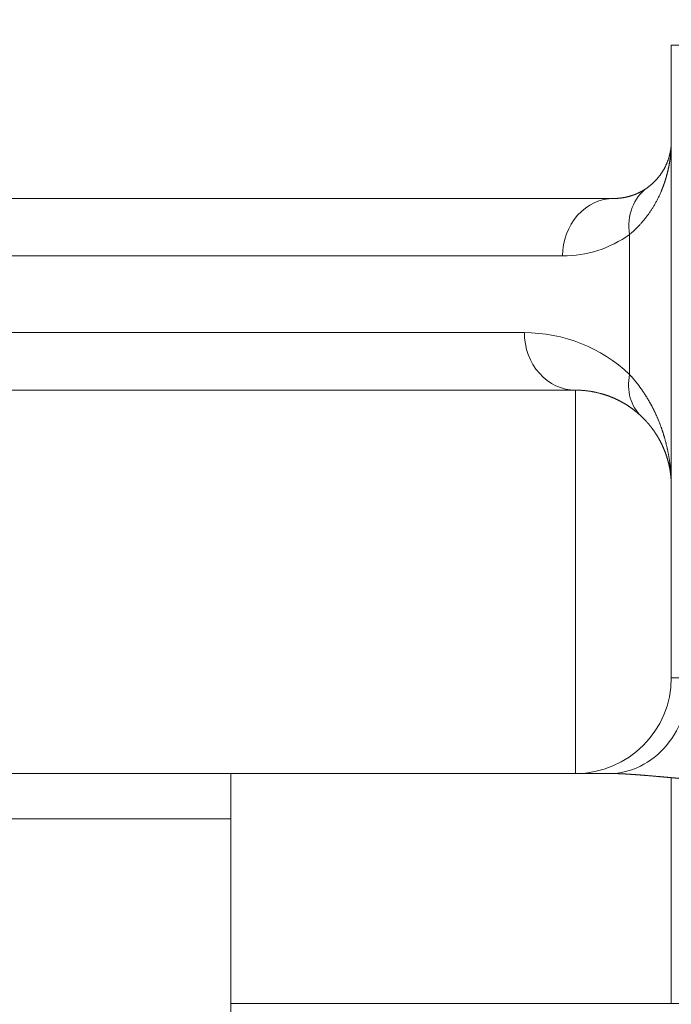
# Model space of a CAD drawing. Header units: millimetres. Extents: x 176 to 9387, y -11044 to -3322.
# Tile 193 of 256: x 8302 to 8336, y -9917 to -9866. Entities that reach past the tile are written whole.
import ezdxf

# ---------------------------------------------------------------- set-up
doc = ezdxf.new("R2010")
doc.units = ezdxf.units.MM
doc.header["$LTSCALE"] = 0.3175
doc.layers.add('1轮廓实线层', color=7, linetype='Continuous', lineweight=18)
doc.layers.add('7标注层', color=4, linetype='Continuous', lineweight=13)
doc.styles.add('PC_TEXTSTYLE', font='ISOCP.SHX', dxfattribs={"width": 0.707, "bigfont": 'GBCBIG.SHX'})
doc.dimstyles.new('GB_LINEAR', dxfattribs={"dimtxt": 3.5, "dimasz": 3.5, "dimexe": 1, "dimexo": 0, "dimgap": 1.5, "dimtad": 1, "dimdsep": 46, "dimtxsty": 'PC_TEXTSTYLE', "dimcen": 0, "dimclrd": 256, "dimclrt": 3, "dimadec": 0, "dimazin": 2, "dimtp": 0.1, "dimtm": 0.1, "dimtfac": 0.71, "dimtdec": 3, "dimtmove": 0, "dimatfit": 3, "dimfxl": 1, "dimtfill": 1, "dimarcsym": 0})

# ---------------------------------------------------------------- blocks, each defined once
blk = doc.blocks.new('*D61')
at = {"layer": '7标注层', "color": 0, "lineweight": -2, "transparency": 16777216}
for p, q in [((8317.856, -9734.193), (8317.856, -9661.514)), ((8354.857, -9924.193), (8354.857, -9661.514))]:
    blk.add_line(p, q, dxfattribs=at)
at = {"layer": '7标注层', "lineweight": -2, "transparency": 16777216}
blk.add_line((8330.106, -9665.014), (8342.607, -9665.014), dxfattribs=at)
at = {"layer": '7标注层', "transparency": 16777216}
for points in [[(8330.106, -9662.972), (8330.106, -9667.055), (8317.856, -9665.014)], [(8342.607, -9667.055), (8342.607, -9662.972), (8354.857, -9665.014)]]:
    blk.add_solid(points, dxfattribs=at)
at = {"layer": 'Defpoints', "color": 0, "transparency": 16777216}
for p in [(8354.857, -9665.014), (8317.856, -9734.193), (8354.857, -9924.193)]:
    blk.add_point(p, dxfattribs=at)
at = {"layer": '7标注层', "color": 3, "transparency": 16777216, "insert": (8336.357, -9653.639), "char_height": 12.25, "attachment_point": 5, "style": 'PC_TEXTSTYLE', "bg_fill": 3, "box_fill_scale": 1.1, "bg_fill_color": 257, "bg_fill_transparency": 0}
blk.add_mtext('37', dxfattribs=at)
blk = doc.blocks.new('*D62')
at = {"layer": '7标注层', "color": 0, "lineweight": -2, "transparency": 16777216}
for p, q in [((8281.856, -9770.193), (8255.356, -9770.193)), ((8347.857, -9931.193), (8255.356, -9931.193))]:
    blk.add_line(p, q, dxfattribs=at)
at = {"layer": '7标注层', "lineweight": -2, "transparency": 16777216}
blk.add_line((8258.856, -9782.443), (8258.856, -9918.943), dxfattribs=at)
at = {"layer": '7标注层', "transparency": 16777216}
for points in [[(8260.898, -9782.443), (8256.815, -9782.443), (8258.856, -9770.193)], [(8256.815, -9918.943), (8260.898, -9918.943), (8258.856, -9931.193)]]:
    blk.add_solid(points, dxfattribs=at)
at = {"layer": 'Defpoints', "color": 0, "transparency": 16777216}
for p in [(8281.856, -9770.193), (8258.856, -9931.193), (8347.857, -9931.193)]:
    blk.add_point(p, dxfattribs=at)
at = {"layer": '7标注层', "color": 3, "transparency": 16777216, "insert": (8247.481, -9850.693), "char_height": 12.25, "attachment_point": 5, "rotation": 90, "style": 'PC_TEXTSTYLE', "bg_fill": 3, "box_fill_scale": 1.1, "bg_fill_color": 257, "bg_fill_transparency": 0}
blk.add_mtext('161', dxfattribs=at)

msp = doc.modelspace()

# ---------------------------------------------------------------- linework, layer by layer
at = {"layer": '1轮廓实线层'}
for p, q in [((8336.35631, -9867.19279), (8342.35631, -9867.19279)), ((8336.35631, -9900.19279), (8336.35631, -9867.19279)), ((8333.32933, -9875.19279), (8293.46174, -9875.19279)), ((8293.47352, -9875.19279), (8333.35631, -9875.19279)), ((8334.17644, -9884.37684), (8334.17644, -9877.0711)), ((8330.68329, -9878.19279), (8290.99914, -9878.19279)), ((8286.57382, -9882.19279), (8328.68329, -9882.19279)), ((8289.21987, -9885.19279), (8331.32933, -9885.19279)), ((8331.35631, -9885.19279), (8289.24684, -9885.19279)), ((8331.35631, -9905.19279), (8331.35631, -9885.19279)), ((8336.35631, -9900.19279), (8337.32746, -9900.19279)), ((8298.35631, -9905.19279), (8313.35631, -9905.19279)), ((8313.35631, -9905.19279), (8333.17325, -9905.19279)), ((8313.35631, -9905.19279), (8333.13676, -9905.19279)), ((8313.35631, -9905.19279), (8313.35631, -9917.19279)), ((8336.35631, -9917.19279), (8336.35631, -9905.40996)), ((8298.35631, -9907.5539), (8313.35631, -9907.5539)), ((8313.35631, -9917.19279), (8336.35631, -9917.19279)), ((8313.35631, -9917.19279), (8313.35631, -9923.72775)), ((8360.05671, -9917.19279), (8336.35631, -9917.19279))]:
    msp.add_line(p, q, dxfattribs=at)
for centre, radius, start, end in [((8330.68329, -9872.19279), 6, 270, 305.604842), ((8328.68329, -9890.19279), 8, 46.634983, 90), ((8331.35631, -9900.19279), 5, 270, 0)]:
    msp.add_arc(centre, radius, start, end, dxfattribs=at)
for centre, major_axis, ratio, start_param, end_param in [((8336.84946, -9877.0711), (1.74658, -2.43915), 0.84735681, 3.14159265, 4.16701649), ((8333.35631, -9878.19279), (0, -3), 0.89100652, 3.14159265, 4.71238898), ((8331.35631, -9882.19279), (0, -3), 0.89100652, 4.71238898, 6.28318531), ((8336.84946, -9884.37684), (-2.05993, -2.18098), 0.8188986, 5.37072828, 6.28318531), ((8333.13676, -9900.19279), (0, -5), 0.83814041, 0, 1.57079633)]:
    msp.add_ellipse(centre, major_axis=major_axis, ratio=ratio, start_param=start_param, end_param=end_param, dxfattribs=at)
for points, knots in [([(8336.35631, -9872.19279), (8336.35628, -9872.20698), (8336.35623, -9872.23528), (8336.35582, -9872.27757), (8336.35518, -9872.3196), (8336.35428, -9872.36135), (8336.35314, -9872.40282), (8336.35176, -9872.44402), (8336.35014, -9872.48495), (8336.34829, -9872.5256), (8336.34621, -9872.56598), (8336.3439, -9872.60609), (8336.34138, -9872.64592), (8336.33865, -9872.68548), (8336.3357, -9872.72477), (8336.33255, -9872.76378), (8336.3292, -9872.80252), (8336.32565, -9872.84098), (8336.32191, -9872.87917), (8336.31798, -9872.91709), (8336.31387, -9872.95473), (8336.30957, -9872.9921), (8336.3051, -9873.0292), (8336.30046, -9873.06602), (8336.29565, -9873.10257), (8336.29068, -9873.13884), (8336.28555, -9873.17484), (8336.28027, -9873.21057), (8336.27483, -9873.24602), (8336.26925, -9873.2812), (8336.26352, -9873.31611), (8336.25766, -9873.35074), (8336.25165, -9873.3851), (8336.24552, -9873.41918), (8336.23926, -9873.45299), (8336.23288, -9873.48653), (8336.22637, -9873.5198), (8336.21976, -9873.55279), (8336.21302, -9873.5855), (8336.20618, -9873.61794), (8336.19924, -9873.65011), (8336.19219, -9873.68201), (8336.18504, -9873.71363), (8336.1778, -9873.74498), (8336.17047, -9873.77605), (8336.16306, -9873.80685), (8336.15556, -9873.83738), (8336.14798, -9873.86763), (8336.14032, -9873.89761), (8336.13259, -9873.92731), (8336.12479, -9873.95675), (8336.11692, -9873.9859), (8336.10899, -9874.01479), (8336.101, -9874.0434), (8336.09295, -9874.07174), (8336.08485, -9874.0998), (8336.0767, -9874.12759), (8336.0685, -9874.1551), (8336.06026, -9874.18235), (8336.05198, -9874.20931), (8336.04366, -9874.23601), (8336.03531, -9874.26243), (8336.02692, -9874.28858), (8336.01851, -9874.31445), (8336.01007, -9874.34005), (8336.00161, -9874.36537), (8335.99313, -9874.39043), (8335.98463, -9874.41521), (8335.97612, -9874.43971), (8335.96759, -9874.46394), (8335.95906, -9874.4879), (8335.95053, -9874.51158), (8335.94199, -9874.53499), (8335.93345, -9874.55813), (8335.92491, -9874.58099), (8335.91638, -9874.60358), (8335.90786, -9874.62589), (8335.89934, -9874.64794), (8335.89085, -9874.6697), (8335.88236, -9874.6912), (8335.8739, -9874.71242), (8335.86545, -9874.73336), (8335.85703, -9874.75404), (8335.84863, -9874.77444), (8335.84027, -9874.79456), (8335.83193, -9874.81441), (8335.81465, -9874.85515), (8335.78799, -9874.91645), (8335.7512, -9874.99789), (8335.71353, -9875.07824), (8335.67499, -9875.15749), (8335.63562, -9875.23564), (8335.59543, -9875.3127), (8335.55446, -9875.38867), (8335.51272, -9875.46354), (8335.47023, -9875.53731), (8335.42703, -9875.60999), (8335.38313, -9875.68157), (8335.33856, -9875.75206), (8335.29333, -9875.82146), (8335.24748, -9875.88975), (8335.20102, -9875.95696), (8335.15397, -9876.02307), (8335.10636, -9876.08808), (8335.05821, -9876.152), (8335.00954, -9876.21482), (8334.96037, -9876.27655), (8334.91072, -9876.33718), (8334.86061, -9876.39672), (8334.81007, -9876.45516), (8334.75912, -9876.51251), (8334.70776, -9876.56876), (8334.65603, -9876.62392), (8334.60395, -9876.67798), (8334.55152, -9876.73095), (8334.49878, -9876.78282), (8334.44575, -9876.8336), (8334.39243, -9876.88328), (8334.33886, -9876.93187), (8334.28503, -9876.97935), (8334.23103, -9877.02578), (8334.19457, -9877.05605), (8334.17644, -9877.0711)], [0, 0, 0, 0, 0.00791184, 0.01577574, 0.02359168, 0.03135968, 0.03907973, 0.04675183, 0.05437599, 0.0619522, 0.06948046, 0.07696078, 0.08439315, 0.09177758, 0.09911407, 0.10640261, 0.11364321, 0.12083586, 0.12798058, 0.13507735, 0.14212618, 0.14912707, 0.15608002, 0.16298503, 0.1698421, 0.17665123, 0.18341243, 0.19012568, 0.19679101, 0.20340839, 0.20997784, 0.21649935, 0.22297294, 0.22939858, 0.2357763, 0.24210608, 0.24838793, 0.25462185, 0.26080784, 0.26694591, 0.27303604, 0.27907825, 0.28507253, 0.29101888, 0.29691731, 0.30276782, 0.3085704, 0.31432506, 0.3200318, 0.32569062, 0.33130152, 0.33686451, 0.34237957, 0.34784672, 0.35326596, 0.35863728, 0.36396069, 0.36923619, 0.37446378, 0.37964345, 0.38477523, 0.38985909, 0.39489506, 0.39988312, 0.40482327, 0.40971553, 0.41455989, 0.41935635, 0.42410492, 0.42880559, 0.43345837, 0.43806327, 0.44262027, 0.44712939, 0.45159062, 0.45600397, 0.46036945, 0.46468704, 0.46895676, 0.47317861, 0.47735258, 0.48147869, 0.48555693, 0.48958732, 0.49356984, 0.4975045, 0.50139131, 0.51783374, 0.53414511, 0.55032556, 0.56637522, 0.58229424, 0.59808277, 0.61374095, 0.62926893, 0.64466688, 0.65993496, 0.67507332, 0.69008215, 0.70496161, 0.71971188, 0.73433315, 0.7488256, 0.76318943, 0.77742484, 0.79153203, 0.8055112, 0.81936259, 0.8330864, 0.84668287, 0.86015222, 0.87349471, 0.88671057, 0.89980006, 0.91276345, 0.92560101, 0.93831301, 0.95089974, 0.96336149, 0.97569858, 0.98791131, 1, 1, 1, 1]), ([(8335.10288, -9874.63195), (8335.11001, -9874.62681), (8335.12439, -9874.61646), (8335.14583, -9874.60066), (8335.1674, -9874.58449), (8335.18906, -9874.56793), (8335.21082, -9874.55097), (8335.23267, -9874.53363), (8335.25461, -9874.51588), (8335.27661, -9874.49772), (8335.29868, -9874.47915), (8335.32082, -9874.46017), (8335.343, -9874.44076), (8335.36522, -9874.42092), (8335.38748, -9874.40065), (8335.40976, -9874.37994), (8335.43206, -9874.35879), (8335.45437, -9874.3372), (8335.47667, -9874.31515), (8335.49896, -9874.29264), (8335.52123, -9874.26967), (8335.54347, -9874.24624), (8335.56567, -9874.22234), (8335.58782, -9874.19796), (8335.60991, -9874.1731), (8335.63193, -9874.14776), (8335.65386, -9874.12194), (8335.67571, -9874.09563), (8335.69744, -9874.06882), (8335.71906, -9874.04152), (8335.74056, -9874.01371), (8335.76191, -9873.98541), (8335.78312, -9873.9566), (8335.80416, -9873.92728), (8335.82502, -9873.89746), (8335.8457, -9873.86712), (8335.86618, -9873.83626), (8335.88644, -9873.80489), (8335.90648, -9873.77301), (8335.92628, -9873.7406), (8335.94583, -9873.70768), (8335.96511, -9873.67423), (8335.98411, -9873.64026), (8336.00281, -9873.60578), (8336.02121, -9873.57077), (8336.03929, -9873.53523), (8336.05702, -9873.49918), (8336.07441, -9873.46261), (8336.09144, -9873.42552), (8336.10808, -9873.38792), (8336.12432, -9873.3498), (8336.14016, -9873.31116), (8336.15557, -9873.27202), (8336.17054, -9873.23236), (8336.18505, -9873.19221), (8336.19909, -9873.15155), (8336.21264, -9873.1104), (8336.22569, -9873.06875), (8336.23821, -9873.02661), (8336.2502, -9872.984), (8336.26165, -9872.9409), (8336.27252, -9872.89734), (8336.28281, -9872.85331), (8336.2925, -9872.80882), (8336.30157, -9872.76388), (8336.31001, -9872.71849), (8336.3178, -9872.67267), (8336.32492, -9872.62643), (8336.33137, -9872.57976), (8336.33711, -9872.53269), (8336.34215, -9872.48522), (8336.34645, -9872.43736), (8336.35, -9872.38913), (8336.3528, -9872.34053), (8336.3548, -9872.29158), (8336.35607, -9872.24228), (8336.35623, -9872.20933), (8336.35631, -9872.19279)], [0, 0, 0, 0, 0.0081553, 0.01645029, 0.02488497, 0.03345938, 0.04217353, 0.05102744, 0.06002112, 0.06915459, 0.07842787, 0.08784096, 0.09739389, 0.10708667, 0.11691931, 0.12689181, 0.13700421, 0.14725649, 0.15764868, 0.16818079, 0.17885282, 0.18966479, 0.2006167, 0.21170856, 0.22294038, 0.23431218, 0.24582395, 0.2574757, 0.26926745, 0.2811992, 0.29327095, 0.30548271, 0.3178345, 0.3303263, 0.34295814, 0.35573002, 0.36864193, 0.3816939, 0.39488591, 0.40821799, 0.42169013, 0.43530233, 0.4490546, 0.46294696, 0.47697939, 0.4911519, 0.50546451, 0.51991721, 0.53451, 0.54924289, 0.56411589, 0.579129, 0.59428221, 0.60957554, 0.62500899, 0.64058255, 0.65629624, 0.67215006, 0.688144, 0.70427808, 0.72055229, 0.73696664, 0.75352113, 0.77021576, 0.78705054, 0.80402547, 0.82114054, 0.83839577, 0.85579115, 0.87332668, 0.89100238, 0.90881824, 0.92677426, 0.94487044, 0.96310679, 0.98148331, 1, 1, 1, 1]), ([(8333.35631, -9875.19279), (8333.36486, -9875.19277), (8333.38191, -9875.19273), (8333.40743, -9875.19239), (8333.43282, -9875.19185), (8333.45807, -9875.1911), (8333.48319, -9875.19014), (8333.50816, -9875.18898), (8333.533, -9875.18762), (8333.55769, -9875.18606), (8333.58223, -9875.18431), (8333.60663, -9875.18236), (8333.63088, -9875.18023), (8333.65498, -9875.17792), (8333.67894, -9875.17543), (8333.70274, -9875.17275), (8333.72639, -9875.16991), (8333.74988, -9875.16689), (8333.77322, -9875.16371), (8333.79641, -9875.16037), (8333.81944, -9875.15686), (8333.84231, -9875.15319), (8333.86502, -9875.14938), (8333.88757, -9875.14541), (8333.90997, -9875.14129), (8333.9322, -9875.13703), (8333.95427, -9875.13262), (8333.97618, -9875.12808), (8333.99792, -9875.1234), (8334.01951, -9875.1186), (8334.04092, -9875.11366), (8334.06218, -9875.10859), (8334.08327, -9875.10341), (8334.10419, -9875.0981), (8334.12495, -9875.09268), (8334.14554, -9875.08714), (8334.16597, -9875.08149), (8334.18623, -9875.07574), (8334.20632, -9875.06988), (8334.22625, -9875.06391), (8334.24601, -9875.05785), (8334.2656, -9875.0517), (8334.28502, -9875.04544), (8334.30428, -9875.0391), (8334.32336, -9875.03267), (8334.34228, -9875.02616), (8334.36104, -9875.01956), (8334.37962, -9875.01289), (8334.39804, -9875.00614), (8334.41629, -9874.99931), (8334.43437, -9874.99242), (8334.45229, -9874.98545), (8334.47004, -9874.97842), (8334.48762, -9874.97132), (8334.50504, -9874.96417), (8334.52229, -9874.95696), (8334.53937, -9874.94969), (8334.55629, -9874.94237), (8334.57304, -9874.93499), (8334.58963, -9874.92757), (8334.60605, -9874.92011), (8334.62231, -9874.9126), (8334.6384, -9874.90505), (8334.65434, -9874.89746), (8334.6701, -9874.88983), (8334.68571, -9874.88218), (8334.70115, -9874.87449), (8334.71644, -9874.86677), (8334.73156, -9874.85902), (8334.74652, -9874.85125), (8334.76132, -9874.84346), (8334.77596, -9874.83565), (8334.79044, -9874.82781), (8334.80477, -9874.81997), (8334.81893, -9874.81211), (8334.83294, -9874.80423), (8334.8468, -9874.79635), (8334.86049, -9874.78846), (8334.87404, -9874.78057), (8334.88742, -9874.77267), (8334.90066, -9874.76477), (8334.91374, -9874.75687), (8334.92667, -9874.74897), (8334.93945, -9874.74107), (8334.95207, -9874.73318), (8334.96455, -9874.7253), (8334.97688, -9874.71743), (8334.98906, -9874.70957), (8335.00109, -9874.70173), (8335.01297, -9874.6939), (8335.02471, -9874.68608), (8335.0363, -9874.67829), (8335.04774, -9874.67051), (8335.05905, -9874.66276), (8335.0702, -9874.65503), (8335.08122, -9874.64732), (8335.09209, -9874.63965), (8335.0993, -9874.6345), (8335.10288, -9874.63195)], [0, 0, 0, 0, 0.01462023, 0.02915192, 0.04359506, 0.05794966, 0.07221572, 0.08639324, 0.10048222, 0.11448265, 0.12839456, 0.14221792, 0.15595275, 0.16959904, 0.1831568, 0.19662603, 0.21000672, 0.22329889, 0.23650252, 0.24961762, 0.2626442, 0.27558225, 0.28843178, 0.30119278, 0.31386527, 0.32644922, 0.33894466, 0.35135158, 0.36366999, 0.37589988, 0.38804125, 0.40009411, 0.41205846, 0.4239343, 0.43572163, 0.44742045, 0.45903077, 0.47055259, 0.4819859, 0.49333071, 0.50458703, 0.51575485, 0.52683417, 0.537825, 0.54872735, 0.5595412, 0.57026656, 0.58090345, 0.59145184, 0.60191176, 0.6122832, 0.62256617, 0.63276066, 0.64286668, 0.65288424, 0.66281333, 0.67265395, 0.68240612, 0.69206983, 0.70164508, 0.71113188, 0.72053024, 0.72984015, 0.73906162, 0.74819464, 0.75723924, 0.7661954, 0.77506313, 0.78384244, 0.79253333, 0.8011358, 0.80964986, 0.81807552, 0.82641276, 0.83466161, 0.84282207, 0.85089413, 0.85887781, 0.86677311, 0.87458004, 0.88229859, 0.88992878, 0.89747062, 0.90492411, 0.91228924, 0.91956605, 0.92675451, 0.93385466, 0.94086649, 0.94779, 0.95462522, 0.96137214, 0.96803078, 0.97460114, 0.98108323, 0.98747706, 0.99378265, 1, 1, 1, 1]), ([(8334.17644, -9884.37684), (8334.18612, -9884.38739), (8334.20554, -9884.40855), (8334.23446, -9884.44056), (8334.26334, -9884.47285), (8334.29214, -9884.50546), (8334.32087, -9884.53837), (8334.34952, -9884.57158), (8334.3781, -9884.60509), (8334.40659, -9884.63891), (8334.435, -9884.67304), (8334.46333, -9884.70747), (8334.49157, -9884.7422), (8334.51971, -9884.77724), (8334.54776, -9884.81258), (8334.57572, -9884.84823), (8334.60357, -9884.88418), (8334.63133, -9884.92043), (8334.65897, -9884.95699), (8334.68651, -9884.99386), (8334.71394, -9885.03102), (8334.74126, -9885.0685), (8334.76846, -9885.10627), (8334.79554, -9885.14435), (8334.82249, -9885.18274), (8334.84933, -9885.22143), (8334.87603, -9885.26042), (8334.90261, -9885.29972), (8334.92905, -9885.33932), (8334.95535, -9885.37923), (8334.98151, -9885.41944), (8335.00753, -9885.45995), (8335.03341, -9885.50077), (8335.05914, -9885.5419), (8335.08471, -9885.58332), (8335.11013, -9885.62506), (8335.1354, -9885.66709), (8335.1605, -9885.70943), (8335.18544, -9885.75208), (8335.21021, -9885.79503), (8335.23481, -9885.83828), (8335.25924, -9885.88184), (8335.28349, -9885.9257), (8335.30757, -9885.96987), (8335.33146, -9886.01434), (8335.35516, -9886.05912), (8335.37868, -9886.1042), (8335.40201, -9886.14958), (8335.42514, -9886.19527), (8335.44807, -9886.24126), (8335.4708, -9886.28756), (8335.49332, -9886.33416), (8335.51564, -9886.38106), (8335.53774, -9886.42827), (8335.55963, -9886.47579), (8335.58131, -9886.52361), (8335.60276, -9886.57173), (8335.62398, -9886.62016), (8335.64498, -9886.66889), (8335.66575, -9886.71792), (8335.68628, -9886.76726), (8335.70658, -9886.81691), (8335.72663, -9886.86685), (8335.74644, -9886.91711), (8335.766, -9886.96766), (8335.78531, -9887.01853), (8335.80437, -9887.06969), (8335.8221, -9887.11824), (8335.83865, -9887.16441), (8335.85417, -9887.20846), (8335.86977, -9887.25357), (8335.88545, -9887.29974), (8335.90118, -9887.34696), (8335.91695, -9887.39524), (8335.93275, -9887.44458), (8335.94856, -9887.49497), (8335.96436, -9887.54642), (8335.98013, -9887.59893), (8335.99586, -9887.6525), (8336.01152, -9887.70712), (8336.02711, -9887.7628), (8336.04259, -9887.81953), (8336.05796, -9887.87732), (8336.07319, -9887.93617), (8336.08827, -9887.99608), (8336.10317, -9888.05704), (8336.11787, -9888.11906), (8336.13235, -9888.18214), (8336.14659, -9888.24627), (8336.16057, -9888.31146), (8336.17427, -9888.37771), (8336.18766, -9888.44501), (8336.20073, -9888.51338), (8336.21345, -9888.5828), (8336.2258, -9888.65327), (8336.23775, -9888.7248), (8336.24928, -9888.79739), (8336.26036, -9888.87104), (8336.27098, -9888.94574), (8336.2811, -9889.0215), (8336.29071, -9889.09832), (8336.29977, -9889.17619), (8336.30826, -9889.25512), (8336.31616, -9889.33511), (8336.32344, -9889.41616), (8336.33007, -9889.49826), (8336.33602, -9889.58142), (8336.34127, -9889.66563), (8336.34579, -9889.75091), (8336.34955, -9889.83723), (8336.35253, -9889.92462), (8336.35468, -9890.01307), (8336.35605, -9890.10256), (8336.35622, -9890.1626), (8336.35631, -9890.19279)], [0, 0, 0, 0, 0.00645055, 0.01293464, 0.0194523, 0.02600355, 0.03258842, 0.03920696, 0.04585917, 0.05254509, 0.05926475, 0.06601818, 0.07280539, 0.07962643, 0.08648131, 0.09337005, 0.10029269, 0.10724925, 0.11423976, 0.12126423, 0.12832269, 0.13541517, 0.14254169, 0.14970226, 0.15689692, 0.16412568, 0.17138857, 0.17868561, 0.18601682, 0.19338221, 0.20078182, 0.20821566, 0.21568375, 0.22318611, 0.23072276, 0.23829371, 0.245899, 0.25353864, 0.26121263, 0.26892102, 0.2766638, 0.284441, 0.29225264, 0.30009874, 0.3079793, 0.31589435, 0.32384391, 0.33182799, 0.3398466, 0.34789977, 0.3559875, 0.36410982, 0.37226674, 0.38045827, 0.38868443, 0.39694524, 0.4052407, 0.41357084, 0.42193566, 0.43033519, 0.43876943, 0.4472384, 0.45574211, 0.46428058, 0.47285382, 0.48146184, 0.49010465, 0.49878227, 0.50601642, 0.51341322, 0.52097268, 0.5286948, 0.5365796, 0.54462709, 0.55283728, 0.56121017, 0.56974578, 0.57844411, 0.58730517, 0.59632897, 0.60551552, 0.61486481, 0.62437686, 0.63405167, 0.64388925, 0.6538896, 0.66405273, 0.67437864, 0.68486734, 0.69551882, 0.70633311, 0.71731019, 0.72845007, 0.73975276, 0.75121825, 0.76284656, 0.77463768, 0.78659163, 0.79870839, 0.81098798, 0.82343039, 0.83603563, 0.84880371, 0.86173461, 0.87482836, 0.88808494, 0.90150436, 0.91508663, 0.92883173, 0.94273969, 0.95681049, 0.97104414, 0.98544064, 1, 1, 1, 1]), ([(8334.78952, -9886.55782), (8334.78237, -9886.55109), (8334.768, -9886.53756), (8334.74634, -9886.51747), (8334.72447, -9886.49742), (8334.70241, -9886.47743), (8334.68014, -9886.45749), (8334.65767, -9886.43762), (8334.63499, -9886.41781), (8334.61211, -9886.39806), (8334.58903, -9886.37837), (8334.56574, -9886.35876), (8334.54225, -9886.33922), (8334.51856, -9886.31975), (8334.49465, -9886.30035), (8334.47054, -9886.28103), (8334.44623, -9886.2618), (8334.4217, -9886.24265), (8334.39697, -9886.22358), (8334.37204, -9886.2046), (8334.34689, -9886.18571), (8334.32154, -9886.16691), (8334.29597, -9886.1482), (8334.2702, -9886.1296), (8334.24422, -9886.11109), (8334.21803, -9886.09269), (8334.19163, -9886.07439), (8334.16503, -9886.0562), (8334.13821, -9886.03811), (8334.11118, -9886.02014), (8334.08395, -9886.00229), (8334.0565, -9885.98455), (8334.02885, -9885.96693), (8334.00098, -9885.94944), (8333.9729, -9885.93207), (8333.94462, -9885.91483), (8333.91613, -9885.89771), (8333.88742, -9885.88074), (8333.85851, -9885.86389), (8333.82939, -9885.84719), (8333.80006, -9885.83063), (8333.77052, -9885.81421), (8333.74077, -9885.79794), (8333.71081, -9885.78182), (8333.68065, -9885.76585), (8333.65028, -9885.75004), (8333.6197, -9885.73438), (8333.58892, -9885.71888), (8333.55792, -9885.70355), (8333.52673, -9885.68839), (8333.49532, -9885.67339), (8333.46372, -9885.65856), (8333.43191, -9885.64391), (8333.39989, -9885.62944), (8333.36767, -9885.61515), (8333.33525, -9885.60104), (8333.30263, -9885.58712), (8333.2698, -9885.57338), (8333.23678, -9885.55984), (8333.20421, -9885.54676), (8333.17188, -9885.53403), (8333.13956, -9885.52156), (8333.10634, -9885.50901), (8333.07221, -9885.4964), (8333.03719, -9885.48375), (8333.00125, -9885.47107), (8332.9644, -9885.45839), (8332.92662, -9885.44573), (8332.88793, -9885.4331), (8332.8483, -9885.42052), (8332.80775, -9885.40803), (8332.76626, -9885.39564), (8332.72383, -9885.38337), (8332.68046, -9885.37125), (8332.63614, -9885.35929), (8332.59088, -9885.34753), (8332.54467, -9885.33599), (8332.49751, -9885.32469), (8332.4494, -9885.31366), (8332.40034, -9885.30292), (8332.35032, -9885.2925), (8332.29934, -9885.28244), (8332.24742, -9885.27274), (8332.19454, -9885.26346), (8332.14071, -9885.2546), (8332.08593, -9885.24621), (8332.0302, -9885.23831), (8331.97353, -9885.23092), (8331.91591, -9885.22409), (8331.85737, -9885.21784), (8331.79788, -9885.21221), (8331.73748, -9885.20722), (8331.67615, -9885.2029), (8331.61391, -9885.1993), (8331.55076, -9885.19644), (8331.48672, -9885.19436), (8331.42179, -9885.19304), (8331.37824, -9885.19288), (8331.35631, -9885.19279)], [0, 0, 0, 0, 0.00643527, 0.01292638, 0.01947334, 0.02607619, 0.03273495, 0.03944965, 0.04622032, 0.05304698, 0.05992966, 0.06686838, 0.07386316, 0.08091402, 0.088021, 0.0951841, 0.10240335, 0.10967878, 0.1170104, 0.12439823, 0.13184229, 0.1393426, 0.14689918, 0.15451205, 0.16218122, 0.16990672, 0.17768855, 0.18552674, 0.19342129, 0.20137224, 0.20937959, 0.21744335, 0.22556355, 0.2337402, 0.2419733, 0.25026289, 0.25860896, 0.26701153, 0.27547063, 0.28398624, 0.29255841, 0.30118712, 0.3098724, 0.31861426, 0.32741271, 0.33626775, 0.34517941, 0.3541477, 0.36317261, 0.37225418, 0.38139239, 0.39058728, 0.39983883, 0.40914708, 0.41851201, 0.42793365, 0.43741201, 0.44694709, 0.45653889, 0.46618744, 0.47531943, 0.48471706, 0.49438032, 0.50430924, 0.51450382, 0.52496407, 0.53569, 0.54668163, 0.55793894, 0.56946197, 0.5812507, 0.59330514, 0.60562531, 0.61821121, 0.63106283, 0.64418019, 0.6575633, 0.67121214, 0.68512674, 0.69930708, 0.71375318, 0.72846504, 0.74344266, 0.75868605, 0.7741952, 0.78997012, 0.80601081, 0.82231728, 0.83888953, 0.85572755, 0.87283135, 0.89020094, 0.90783631, 0.92573747, 0.94390442, 0.96233715, 0.98103568, 1, 1, 1, 1]), ([(8336.35631, -9890.19279), (8336.35628, -9890.18059), (8336.35623, -9890.15623), (8336.35581, -9890.11974), (8336.35515, -9890.08338), (8336.35423, -9890.04715), (8336.35304, -9890.01104), (8336.35161, -9889.97506), (8336.34991, -9889.93921), (8336.34797, -9889.9035), (8336.34578, -9889.86792), (8336.34335, -9889.83248), (8336.34067, -9889.79718), (8336.33776, -9889.76201), (8336.3346, -9889.72699), (8336.33122, -9889.69211), (8336.3276, -9889.65738), (8336.32375, -9889.62279), (8336.31968, -9889.58835), (8336.31538, -9889.55405), (8336.31086, -9889.51991), (8336.30613, -9889.48592), (8336.30117, -9889.45208), (8336.29601, -9889.41839), (8336.29064, -9889.38486), (8336.28506, -9889.35149), (8336.27927, -9889.31827), (8336.27328, -9889.28521), (8336.2671, -9889.25231), (8336.26071, -9889.21957), (8336.25413, -9889.18699), (8336.24737, -9889.15457), (8336.24041, -9889.12232), (8336.23326, -9889.09023), (8336.22594, -9889.05831), (8336.21843, -9889.02655), (8336.21074, -9888.99496), (8336.20288, -9888.96353), (8336.19484, -9888.93228), (8336.18664, -9888.90119), (8336.17826, -9888.87027), (8336.16973, -9888.83953), (8336.16102, -9888.80895), (8336.15216, -9888.77855), (8336.14314, -9888.74831), (8336.13397, -9888.71825), (8336.12464, -9888.68837), (8336.11517, -9888.65865), (8336.10554, -9888.62911), (8336.09577, -9888.59975), (8336.08586, -9888.57056), (8336.07581, -9888.54155), (8336.06562, -9888.51271), (8336.05529, -9888.48405), (8336.04484, -9888.45556), (8336.03425, -9888.42725), (8336.02354, -9888.39912), (8336.0127, -9888.37116), (8336.00173, -9888.34339), (8335.99065, -9888.31579), (8335.97945, -9888.28837), (8335.96813, -9888.26112), (8335.9567, -9888.23406), (8335.94516, -9888.20717), (8335.93351, -9888.18046), (8335.92175, -9888.15393), (8335.90989, -9888.12758), (8335.89793, -9888.1014), (8335.88587, -9888.07541), (8335.87371, -9888.04959), (8335.86146, -9888.02395), (8335.84911, -9887.99849), (8335.83667, -9887.97321), (8335.82415, -9887.9481), (8335.81154, -9887.92318), (8335.79884, -9887.89843), (8335.78607, -9887.87386), (8335.77321, -9887.84946), (8335.76028, -9887.82525), (8335.74727, -9887.80121), (8335.73419, -9887.77735), (8335.72104, -9887.75366), (8335.70782, -9887.73015), (8335.69453, -9887.70682), (8335.68118, -9887.68367), (8335.66776, -9887.66069), (8335.65429, -9887.63788), (8335.64076, -9887.61525), (8335.62717, -9887.59279), (8335.61352, -9887.57051), (8335.59982, -9887.5484), (8335.58608, -9887.52647), (8335.57228, -9887.50471), (8335.55844, -9887.48312), (8335.54455, -9887.4617), (8335.53062, -9887.44046), (8335.51665, -9887.41939), (8335.50264, -9887.39848), (8335.48859, -9887.37775), (8335.4745, -9887.35719), (8335.46039, -9887.3368), (8335.44624, -9887.31657), (8335.43206, -9887.29652), (8335.41786, -9887.27663), (8335.40362, -9887.25691), (8335.38937, -9887.23735), (8335.37509, -9887.21797), (8335.36079, -9887.19874), (8335.34647, -9887.17969), (8335.33213, -9887.16079), (8335.31777, -9887.14206), (8335.30341, -9887.1235), (8335.28903, -9887.10509), (8335.27463, -9887.08685), (8335.26023, -9887.06877), (8335.24582, -9887.05085), (8335.23141, -9887.03309), (8335.21699, -9887.01548), (8335.20257, -9886.99804), (8335.18814, -9886.98075), (8335.17372, -9886.96363), (8335.1593, -9886.94665), (8335.14488, -9886.92984), (8335.13047, -9886.91318), (8335.11606, -9886.89667), (8335.10166, -9886.88032), (8335.08727, -9886.86411), (8335.07289, -9886.84807), (8335.05852, -9886.83217), (8335.04416, -9886.81642), (8335.02982, -9886.80083), (8335.0155, -9886.78538), (8335.00119, -9886.77008), (8334.9869, -9886.75493), (8334.97263, -9886.73992), (8334.95839, -9886.72506), (8334.94416, -9886.71035), (8334.92996, -9886.69578), (8334.91579, -9886.68135), (8334.90164, -9886.66707), (8334.88752, -9886.65293), (8334.87343, -9886.63893), (8334.85937, -9886.62507), (8334.84535, -9886.61135), (8334.83135, -9886.59777), (8334.81739, -9886.58433), (8334.80347, -9886.57102), (8334.79416, -9886.56221), (8334.78952, -9886.55782)], [0, 0, 0, 0, 0.00944175, 0.01884771, 0.02821788, 0.03755227, 0.04685088, 0.05611371, 0.06534075, 0.07453201, 0.08368748, 0.09280718, 0.10189109, 0.11093922, 0.11995157, 0.12892814, 0.13786893, 0.14677394, 0.15564317, 0.16447663, 0.1732743, 0.18203619, 0.19076231, 0.19945265, 0.20810721, 0.216726, 0.22530901, 0.23385624, 0.2423677, 0.25084338, 0.25928329, 0.26768742, 0.27605578, 0.28438837, 0.29268519, 0.30094623, 0.3091715, 0.317361, 0.32551473, 0.33363269, 0.34171488, 0.3497613, 0.35777195, 0.36574683, 0.37368594, 0.38158929, 0.38945687, 0.39728869, 0.40508474, 0.41284502, 0.42056954, 0.4282583, 0.43591129, 0.44352853, 0.45110999, 0.4586557, 0.46616565, 0.47363984, 0.48107826, 0.48848093, 0.49584784, 0.503179, 0.51047439, 0.51773403, 0.52495792, 0.53214605, 0.53929842, 0.54641505, 0.55349592, 0.56054104, 0.56755041, 0.57452402, 0.58146189, 0.58836401, 0.59523039, 0.60206101, 0.60885589, 0.61561502, 0.62233841, 0.62902606, 0.63567796, 0.64229413, 0.64887455, 0.65541923, 0.66192817, 0.66840138, 0.67483885, 0.68124058, 0.68760658, 0.69393684, 0.70023137, 0.70649017, 0.71271324, 0.71890058, 0.7250522, 0.73116808, 0.73724824, 0.74329267, 0.74930138, 0.75527437, 0.76121164, 0.76711319, 0.77297902, 0.77880913, 0.78460353, 0.79036221, 0.79608518, 0.80177243, 0.80742398, 0.81303982, 0.81861995, 0.82416438, 0.8296731, 0.83514612, 0.84058344, 0.84598506, 0.85135099, 0.85668122, 0.86197575, 0.86723459, 0.87245775, 0.87764521, 0.88279699, 0.88791308, 0.89299349, 0.89803822, 0.90304728, 0.90802065, 0.91295836, 0.91786039, 0.92272675, 0.92755745, 0.93235248, 0.93711185, 0.94183556, 0.94652361, 0.95117601, 0.95579275, 0.96037385, 0.9649193, 0.96942911, 0.97390327, 0.9783418, 0.9827447, 0.98711196, 0.9914436, 0.99573961, 1, 1, 1, 1]), ([(8336.35631, -9905.40996), (8336.33896, -9905.40842), (8336.30433, -9905.40535), (8336.25257, -9905.40076), (8336.20106, -9905.39619), (8336.14979, -9905.39164), (8336.09877, -9905.38711), (8336.048, -9905.38261), (8335.99746, -9905.37812), (8335.94718, -9905.37367), (8335.89714, -9905.36924), (8335.84734, -9905.36483), (8335.79779, -9905.36046), (8335.74849, -9905.35611), (8335.69943, -9905.3518), (8335.65061, -9905.34751), (8335.60204, -9905.34326), (8335.55372, -9905.33904), (8335.50564, -9905.33486), (8335.45781, -9905.33071), (8335.41022, -9905.3266), (8335.36288, -9905.32253), (8335.31578, -9905.31849), (8335.26893, -9905.3145), (8335.22232, -9905.31055), (8335.17596, -9905.30664), (8335.12984, -9905.30277), (8335.08397, -9905.29895), (8335.03834, -9905.29518), (8334.99296, -9905.29145), (8334.94783, -9905.28777), (8334.90294, -9905.28414), (8334.85829, -9905.28056), (8334.81389, -9905.27703), (8334.76974, -9905.27356), (8334.72583, -9905.27014), (8334.68216, -9905.26678), (8334.63875, -9905.26347), (8334.59557, -9905.26022), (8334.55265, -9905.25703), (8334.50996, -9905.2539), (8334.46752, -9905.25084), (8334.42533, -9905.24783), (8334.38339, -9905.2449), (8334.34168, -9905.24202), (8334.30023, -9905.23922), (8334.25902, -9905.23648), (8334.21805, -9905.23381), (8334.17733, -9905.23121), (8334.13686, -9905.22869), (8334.09663, -9905.22623), (8334.05664, -9905.22386), (8334.0169, -9905.22156), (8333.97741, -9905.21933), (8333.93816, -9905.21719), (8333.89915, -9905.21512), (8333.8604, -9905.21314), (8333.82188, -9905.21124), (8333.78361, -9905.20943), (8333.74559, -9905.2077), (8333.70781, -9905.20606), (8333.67028, -9905.2045), (8333.633, -9905.20304), (8333.59595, -9905.20166), (8333.55916, -9905.20038), (8333.52261, -9905.1992), (8333.4863, -9905.19811), (8333.45024, -9905.19711), (8333.41443, -9905.19622), (8333.37886, -9905.19542), (8333.34353, -9905.19473), (8333.30845, -9905.19414), (8333.27362, -9905.19365), (8333.23903, -9905.19327), (8333.20469, -9905.193), (8333.17058, -9905.19282), (8333.14803, -9905.1928), (8333.13676, -9905.19279)], [0, 0, 0, 0, 0.01446199, 0.02888569, 0.04327138, 0.05761936, 0.07192989, 0.08620328, 0.10043979, 0.11463974, 0.1288034, 0.14293108, 0.15702307, 0.17107966, 0.18510117, 0.1990879, 0.21304015, 0.22695823, 0.24084246, 0.25469314, 0.26851059, 0.28229513, 0.29604708, 0.30976676, 0.32345449, 0.33711061, 0.35073544, 0.36432932, 0.37789257, 0.39142554, 0.40492855, 0.41840196, 0.4318461, 0.44526133, 0.45864797, 0.4720064, 0.48533695, 0.49863999, 0.51191586, 0.52516493, 0.53838756, 0.5515841, 0.56475493, 0.57790041, 0.59102091, 0.6041168, 0.61718846, 0.63023625, 0.64326056, 0.65626177, 0.66924026, 0.6821964, 0.6951306, 0.70804323, 0.72093468, 0.73380535, 0.74665562, 0.7594859, 0.77229658, 0.78508805, 0.79786073, 0.81061501, 0.82335129, 0.83606998, 0.8487715, 0.86145624, 0.87412462, 0.88677705, 0.89941395, 0.91203572, 0.9246428, 0.93723558, 0.94981451, 0.96237999, 0.97493245, 0.98747231, 1, 1, 1, 1]), ([(8342.35631, -9905.72356), (8342.33619, -9905.72355), (8342.296, -9905.72354), (8342.23575, -9905.72344), (8342.17557, -9905.72327), (8342.11548, -9905.72304), (8342.05547, -9905.72274), (8341.99554, -9905.72237), (8341.93569, -9905.72194), (8341.87591, -9905.72144), (8341.81622, -9905.72088), (8341.75661, -9905.72025), (8341.69708, -9905.71955), (8341.63763, -9905.71879), (8341.57826, -9905.71796), (8341.51898, -9905.71707), (8341.45977, -9905.71611), (8341.40064, -9905.71508), (8341.34159, -9905.71399), (8341.28262, -9905.71284), (8341.22374, -9905.71162), (8341.16493, -9905.71034), (8341.1062, -9905.70899), (8341.04756, -9905.70758), (8340.98899, -9905.7061), (8340.9305, -9905.70457), (8340.8721, -9905.70296), (8340.81377, -9905.7013), (8340.75553, -9905.69957), (8340.69737, -9905.69778), (8340.63928, -9905.69593), (8340.58128, -9905.69402), (8340.52335, -9905.69205), (8340.46551, -9905.69002), (8340.40775, -9905.68792), (8340.35007, -9905.68577), (8340.29247, -9905.68356), (8340.23494, -9905.68128), (8340.1775, -9905.67895), (8340.12014, -9905.67656), (8340.06286, -9905.67412), (8340.00566, -9905.67161), (8339.94854, -9905.66905), (8339.8915, -9905.66643), (8339.83454, -9905.66376), (8339.77767, -9905.66103), (8339.72087, -9905.65825), (8339.66415, -9905.65541), (8339.60751, -9905.65252), (8339.55095, -9905.64958), (8339.49448, -9905.64658), (8339.43808, -9905.64354), (8339.38176, -9905.64044), (8339.32553, -9905.63729), (8339.26937, -9905.63409), (8339.2133, -9905.63084), (8339.1573, -9905.62754), (8339.10139, -9905.6242), (8339.04555, -9905.62081), (8338.9898, -9905.61737), (8338.93413, -9905.61388), (8338.87853, -9905.61035), (8338.82302, -9905.60678), (8338.76759, -9905.60316), (8338.71224, -9905.5995), (8338.65696, -9905.5958), (8338.60177, -9905.59205), (8338.54666, -9905.58827), (8338.49163, -9905.58444), (8338.43668, -9905.58058), (8338.38181, -9905.57668), (8338.32702, -9905.57274), (8338.27231, -9905.56877), (8338.21768, -9905.56476), (8338.16313, -9905.56071), (8338.10866, -9905.55664), (8338.05428, -9905.55253), (8337.99997, -9905.54838), (8337.94574, -9905.54421), (8337.89159, -9905.54001), (8337.83753, -9905.53578), (8337.78354, -9905.53152), (8337.72964, -9905.52723), (8337.67581, -9905.52292), (8337.62206, -9905.51858), (8337.5684, -9905.51422), (8337.51481, -9905.50984), (8337.46131, -9905.50543), (8337.40789, -9905.50101), (8337.35454, -9905.49656), (8337.30128, -9905.4921), (8337.2481, -9905.48762), (8337.19499, -9905.48312), (8337.14197, -9905.47861), (8337.08903, -9905.47409), (8337.03617, -9905.46955), (8336.98339, -9905.465), (8336.93069, -9905.46044), (8336.87807, -9905.45587), (8336.82553, -9905.45129), (8336.77307, -9905.44671), (8336.72069, -9905.44212), (8336.66839, -9905.43753), (8336.61617, -9905.43293), (8336.56403, -9905.42833), (8336.51197, -9905.42374), (8336.46, -9905.41914), (8336.40809, -9905.41454), (8336.37357, -9905.41149), (8336.35631, -9905.40996)], [0, 0, 0, 0, 0.0097492, 0.01948556, 0.0292092, 0.03892028, 0.04861893, 0.05830529, 0.0679795, 0.0776417, 0.08729203, 0.09693064, 0.10655766, 0.11617324, 0.12577752, 0.13537065, 0.14495277, 0.15452402, 0.16408455, 0.17363451, 0.18317404, 0.19270329, 0.2022224, 0.21173153, 0.22123082, 0.23072041, 0.24020047, 0.24967114, 0.25913257, 0.2685849, 0.27802829, 0.2874629, 0.29688887, 0.30630635, 0.3157155, 0.32511647, 0.33450941, 0.34389449, 0.35327184, 0.36264163, 0.372004, 0.38135913, 0.39070715, 0.40004824, 0.40938253, 0.4187102, 0.42803139, 0.43734627, 0.44665499, 0.4559577, 0.46525458, 0.47454577, 0.48383144, 0.49311175, 0.50238684, 0.51165689, 0.52092205, 0.53018249, 0.53943836, 0.54868982, 0.55793704, 0.56718018, 0.57641939, 0.58565484, 0.5948867, 0.60411511, 0.61334025, 0.62256228, 0.63178135, 0.64099764, 0.6502113, 0.6594225, 0.6686314, 0.67783816, 0.68704295, 0.69624593, 0.70544727, 0.71464711, 0.72384564, 0.73304302, 0.7422394, 0.75143495, 0.76062984, 0.76982423, 0.77901828, 0.78821215, 0.79740602, 0.80660004, 0.81579438, 0.82498921, 0.83418467, 0.84338095, 0.85257821, 0.8617766, 0.87097629, 0.88017744, 0.88938023, 0.8985848, 0.90779133, 0.91699998, 0.92621091, 0.93542428, 0.94464027, 0.95385902, 0.9630807, 0.97230548, 0.98153351, 0.99076497, 1, 1, 1, 1])]:
    msp.add_open_spline(points, degree=3, knots=knots, dxfattribs=at)

# ---------------------------------------------------------------- next in the draw order: dimensions: what is measured, and where the dimension line sits
at = {"layer": '7标注层'}
dim = msp.add_linear_dim(base=(8354.85737, -9665.01381), p1=(8317.85631, -9734.19279), p2=(8354.85737, -9924.19279), dimstyle='GB_LINEAR', override={"dimscale": 3.5, "dimgap": 1.5, "dimtad": 1, "dimjust": 0, "dimdec": 2, "dimlfac": 1, "dimse1": 0, "dimse2": 0, "dimsd1": 0, "dimsd2": 0, "dimclrd": 256, "dimclre": 0, "dimtofl": 1}, dxfattribs=at)
dim.commit()
dim.dimension.update_dxf_attribs({"geometry": '*D61', "text_midpoint": (8336.35684, -9653.63881)})

# ---------------------------------------------------------------- next in the draw order: dimensions: what is measured, and where the dimension line sits
dim = msp.add_linear_dim(base=(8258.85631, -9931.19279), p1=(8281.85631, -9770.19279), p2=(8347.85737, -9931.19279), angle=90, dimstyle='GB_LINEAR', override={"dimscale": 3.5, "dimgap": 1.5, "dimtad": 1, "dimjust": 0, "dimdec": 2, "dimlfac": 1, "dimse1": 0, "dimse2": 0, "dimsd1": 0, "dimsd2": 0, "dimclrd": 256, "dimclre": 0, "dimtofl": 1}, dxfattribs=at)
dim.commit()
dim.dimension.update_dxf_attribs({"geometry": '*D62', "text_midpoint": (8247.48131, -9850.69279)})

doc.saveas('drawing.dxf')
